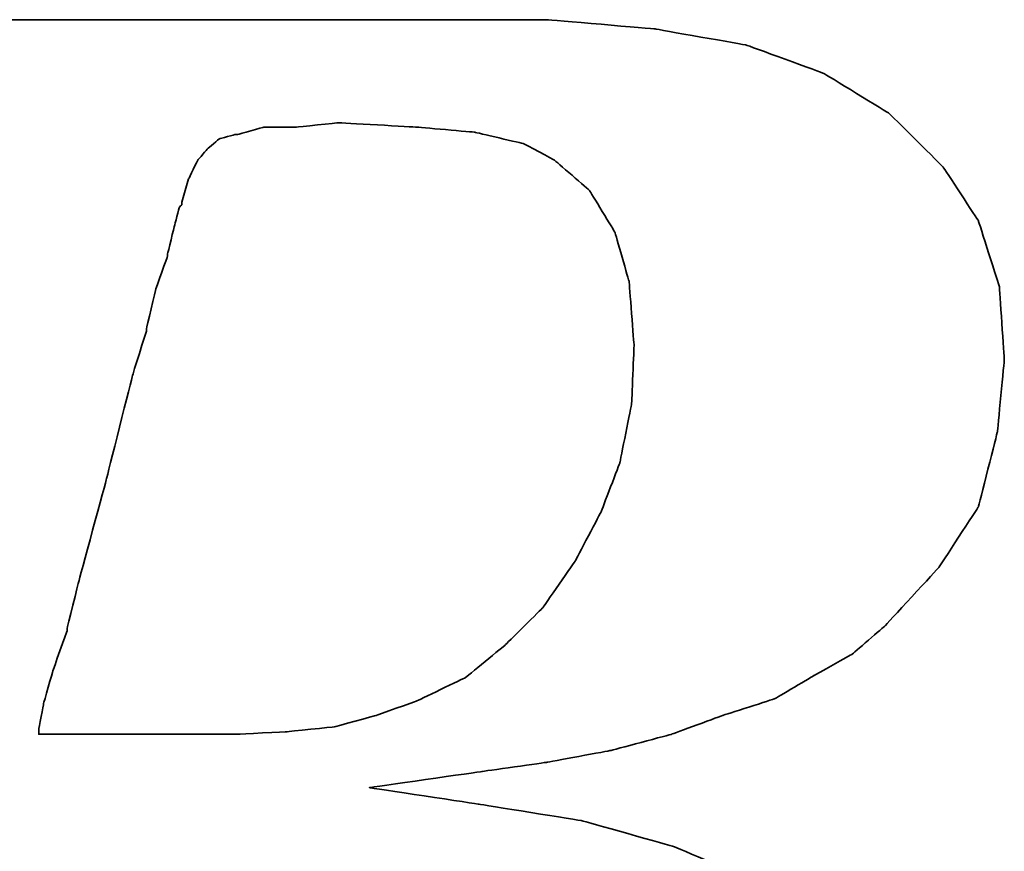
# Model space of a CAD drawing. Header units: millimetres. Extents: x 748 to 1024, y 329 to 423.
# Tile 32 of 52: x 956.227 to 957.184, y 361.246 to 362.054. Entities that reach past the tile are written whole.
import ezdxf

# ---------------------------------------------------------------- set-up
doc = ezdxf.new("R2010")
doc.units = ezdxf.units.MM
doc.header["$LTSCALE"] = 0.15
doc.layers.add('DIM', color=4, linetype='CONTINUOUS')
doc.layers.add('layer 1', color=7, linetype='CONTINUOUS')

# ---------------------------------------------------------------- blocks, each defined once
blk = doc.blocks.new('TBI MOTION logo(完整正式版)')
at = {"layer": 'layer 1', "color": 22, "lineweight": 35}
for points, knots in [([(-64.65375, -6.86375), (-64.65375, -6.86375), (-64.84375, -7.29625), (-64.84375, -7.29625), (-64.84375, -7.29625), (-64.84375, -7.29625), (-64.86875, -7.34375), (-64.86875, -7.34375), (-64.86875, -7.34375), (-64.86875, -7.34375), (-64.86875, -7.36875), (-64.86875, -7.36875), (-64.86875, -7.36875), (-64.86875, -7.36875), (-65.15375, -7.65375), (-65.15375, -7.65375), (-65.15375, -7.65375), (-65.15375, -7.65375), (-65.17875, -7.65375), (-65.17875, -7.65375), (-65.17875, -7.65375), (-65.17875, -7.65375), (-65.20375, -7.67875), (-65.20375, -7.67875), (-65.20375, -7.67875), (-65.20375, -7.67875), (-65.58875, -7.87125), (-65.58875, -7.87125), (-65.58875, -7.87125), (-65.58875, -7.87125), (-65.63375, -7.87125), (-65.63375, -7.87125), (-65.63375, -7.87125), (-65.63375, -7.87125), (-65.65875, -7.89375), (-65.65875, -7.89375), (-65.65875, -7.89375), (-65.65875, -7.89375), (-66.09375, -7.94375), (-66.09375, -7.94375), (-66.09375, -7.94375), (-66.09375, -7.94375), (-66.11375, -7.94375), (-66.11375, -7.94375), (-66.11375, -7.94375), (-66.11375, -7.94375), (-66.16375, -7.94375), (-66.16375, -7.94375), (-66.16375, -7.94375), (-66.16375, -7.94375), (-66.30875, -7.94375), (-66.30875, -7.94375), (-66.30875, -7.94375), (-66.30875, -7.94375), (-66.69375, -7.94375), (-66.69375, -7.94375), (-66.69375, -7.94375), (-66.69375, -7.94375), (-67.07375, -7.94375), (-67.07375, -7.94375), (-67.07375, -7.94375), (-67.07375, -7.94375), (-67.12375, -7.94375), (-67.12375, -7.94375), (-67.12375, -7.94375), (-67.12375, -7.94375), (-67.12375, -7.96625), (-67.12375, -7.96625), (-67.12375, -7.96625), (-67.12375, -7.96625), (-67.14875, -7.99125), (-67.14875, -7.99125), (-67.14875, -7.99125), (-67.14875, -7.99125), (-67.24375, -8.34875), (-67.24375, -8.34875), (-67.24375, -8.34875), (-67.24375, -8.34875), (-67.31375, -8.68625), (-67.31375, -8.68625), (-67.31375, -8.68625), (-67.31375, -8.68625), (-67.26875, -8.68625), (-67.26875, -8.68625), (-67.26875, -8.68625), (-67.26875, -8.68625), (-67.07375, -8.68625), (-67.07375, -8.68625), (-67.07375, -8.68625), (-67.07375, -8.68625), (-66.54875, -8.68625), (-66.54875, -8.68625), (-66.54875, -8.68625), (-66.54875, -8.68625), (-65.82625, -8.68625), (-65.82625, -8.68625), (-65.82625, -8.68625), (-65.82625, -8.68625), (-65.01375, -8.68625), (-65.01375, -8.68625), (-65.01375, -8.68625), (-65.01375, -8.68625), (-64.05375, -8.68625), (-64.05375, -8.68625), (-64.05375, -8.68625), (-64.05375, -8.68625), (-62.08375, -8.68625), (-62.08375, -8.68625), (-62.08375, -8.68625), (-62.08375, -8.68625), (-60.06875, -8.68625), (-60.06875, -8.68625), (-60.06875, -8.68625), (-60.06875, -8.68625), (-59.10875, -8.68625), (-59.10875, -8.68625), (-59.10875, -8.68625), (-59.10875, -8.68625), (-58.29375, -8.68625), (-58.29375, -8.68625), (-58.29375, -8.68625), (-58.29375, -8.68625), (-57.57375, -8.68625), (-57.57375, -8.68625), (-57.57375, -8.68625), (-57.57375, -8.68625), (-57.04875, -8.68625), (-57.04875, -8.68625), (-57.04875, -8.68625), (-57.04875, -8.68625), (-56.85375, -8.68625), (-56.85375, -8.68625), (-56.85375, -8.68625), (-56.85375, -8.68625), (-56.70875, -8.68625), (-56.70875, -8.68625), (-56.70875, -8.68625), (-56.70875, -8.68625), (-56.61375, -8.68625), (-56.61375, -8.68625), (-56.61375, -8.68625), (-56.61375, -8.68625), (-56.56875, -8.68625), (-56.56875, -8.68625), (-56.56875, -8.68625), (-56.56875, -8.68625), (-55.65375, -8.63875), (-55.65375, -8.63875), (-55.65375, -8.63875), (-55.65375, -8.63875), (-54.76875, -8.51875), (-54.76875, -8.51875), (-54.76875, -8.51875), (-54.76875, -8.51875), (-53.90375, -8.30375), (-53.90375, -8.30375), (-53.90375, -8.30375), (-53.90375, -8.30375), (-53.08875, -8.03875), (-53.08875, -8.03875), (-53.08875, -8.03875), (-53.08875, -8.03875), (-52.34375, -7.65375), (-52.34375, -7.65375), (-52.34375, -7.65375), (-52.34375, -7.65375), (-51.69875, -7.29625), (-51.69875, -7.29625), (-51.69875, -7.29625), (-51.69875, -7.29625), (-51.21875, -6.91125), (-51.21875, -6.91125), (-51.21875, -6.91125), (-51.21875, -6.91125), (-50.83375, -6.50375), (-50.83375, -6.50375), (-50.83375, -6.50375), (-50.83375, -6.50375), (-50.44875, -5.94875), (-50.44875, -5.94875), (-50.44875, -5.94875), (-50.44875, -5.94875), (-50.13875, -5.30375), (-50.13875, -5.30375), (-50.13875, -5.30375), (-50.13875, -5.30375), (-49.99375, -4.65375), (-49.99375, -4.65375), (-49.99375, -4.65375), (-49.99375, -4.65375), (-49.92375, -3.98375), (-49.92375, -3.98375), (-49.92375, -3.98375), (-49.92375, -3.98375), (-49.99375, -3.19374), (-49.99375, -3.19374), (-49.99375, -3.19374), (-49.99375, -3.19374), (-50.23374, -2.44874), (-50.23374, -2.44874), (-50.23374, -2.44874), (-50.23374, -2.44874), (-50.59375, -1.87374), (-50.59375, -1.87374), (-50.59375, -1.87374), (-50.59375, -1.87374), (-51.09875, -1.31874), (-51.09875, -1.31874), (-51.09875, -1.31874), (-51.09875, -1.31874), (-51.74375, -0.81875), (-51.74375, -0.81875), (-51.74375, -0.81875), (-51.74375, -0.81875), (-52.53875, -0.48125), (-52.53875, -0.48125), (-52.53875, -0.48125), (-52.53875, -0.48125), (-53.47375, -0.21875), (-53.47375, -0.21875), (-53.47375, -0.21875), (-53.47375, -0.21875), (-54.52875, -0.04874), (-54.52875, -0.04874), (-54.52875, -0.04874), (-54.52875, -0.04874), (-55.65375, 0.12125), (-55.65375, 0.12125), (-55.65375, 0.12125), (-55.65375, 0.12125), (-54.50375, 0.28624), (-54.50375, 0.28624), (-54.50375, 0.28624), (-54.50375, 0.28624), (-53.83375, 0.38124), (-53.83375, 0.38124), (-53.83375, 0.38124), (-53.83375, 0.38124), (-53.18375, 0.50125), (-53.18375, 0.50125), (-53.18375, 0.50125), (-53.18375, 0.50125), (-52.55875, 0.66874), (-52.55875, 0.66874), (-52.55875, 0.66874), (-52.55875, 0.66874), (-52.03375, 0.86124), (-52.03375, 0.86124), (-52.03375, 0.86124), (-52.03375, 0.86124), (-51.50374, 1.03124), (-51.50374, 1.03124), (-51.50374, 1.03124), (-51.50374, 1.03124), (-51.09875, 1.27125), (-51.09875, 1.27125), (-51.09875, 1.27125), (-51.09875, 1.27125), (-50.71375, 1.48624), (-50.71375, 1.48624), (-50.71375, 1.48624), (-50.71375, 1.48624), (-50.37625, 1.77625), (-50.37625, 1.77625), (-50.37625, 1.77625), (-50.37625, 1.77625), (-49.82375, 2.37625), (-49.82375, 2.37625), (-49.82375, 2.37625), (-49.82375, 2.37625), (-49.41875, 2.99625), (-49.41875, 2.99625), (-49.41875, 2.99625), (-49.41875, 2.99625), (-49.22375, 3.76625), (-49.22375, 3.76625), (-49.22375, 3.76625), (-49.22375, 3.76625), (-49.15375, 4.50874), (-49.15375, 4.50874), (-49.15375, 4.50874), (-49.15375, 4.50874), (-49.20375, 5.25125), (-49.20375, 5.25125), (-49.20375, 5.25125), (-49.20375, 5.25125), (-49.41875, 5.92625), (-49.41875, 5.92625), (-49.41875, 5.92625), (-49.41875, 5.92625), (-49.77875, 6.47625), (-49.77875, 6.47625), (-49.77875, 6.47625), (-49.77875, 6.47625), (-50.33125, 7.02624), (-50.33125, 7.02624), (-50.33125, 7.02624), (-50.33125, 7.02624), (-51.00125, 7.43625), (-51.00125, 7.43625), (-51.00125, 7.43625), (-51.00125, 7.43625), (-51.79375, 7.72625), (-51.79375, 7.72625), (-51.79375, 7.72625), (-51.79375, 7.72625), (-52.72875, 7.89124), (-52.72875, 7.89124), (-52.72875, 7.89124), (-52.72875, 7.89124), (-53.83375, 7.98625), (-53.83375, 7.98625), (-53.83375, 7.98625), (-53.83375, 7.98625), (-53.92875, 7.98625), (-53.92875, 7.98625), (-53.92875, 7.98625), (-53.92875, 7.98625), (-54.26375, 7.98625), (-54.26375, 7.98625), (-54.26375, 7.98625), (-54.26375, 7.98625), (-54.74375, 7.98625), (-54.74375, 7.98625), (-54.74375, 7.98625), (-54.74375, 7.98625), (-55.36875, 7.98625), (-55.36875, 7.98625), (-55.36875, 7.98625), (-55.36875, 7.98625), (-56.13375, 7.98625), (-56.13375, 7.98625), (-56.13375, 7.98625), (-56.13375, 7.98625), (-56.94875, 7.98625), (-56.94875, 7.98625), (-56.94875, 7.98625), (-56.94875, 7.98625), (-58.77625, 7.98625), (-58.77625, 7.98625), (-58.77625, 7.98625), (-58.77625, 7.98625), (-60.59875, 7.98625), (-60.59875, 7.98625), (-60.59875, 7.98625), (-60.59875, 7.98625), (-61.41375, 7.98625), (-61.41375, 7.98625), (-61.41375, 7.98625), (-61.41375, 7.98625), (-62.17875, 7.98625), (-62.17875, 7.98625), (-62.17875, 7.98625), (-62.17875, 7.98625), (-62.80375, 7.98625), (-62.80375, 7.98625), (-62.80375, 7.98625), (-62.80375, 7.98625), (-63.30625, 7.98625), (-63.30625, 7.98625), (-63.30625, 7.98625), (-63.30625, 7.98625), (-63.57375, 7.98625), (-63.57375, 7.98625), (-63.57375, 7.98625), (-63.57375, 7.98625), (-63.57375, 7.96375), (-63.57375, 7.96375), (-63.57375, 7.96375), (-63.57375, 7.96375), (-63.59875, 7.94125), (-63.59875, 7.94125), (-63.59875, 7.94125), (-63.59875, 7.94125), (-63.69375, 7.55625), (-63.69375, 7.55625), (-63.69375, 7.55625), (-63.69375, 7.55625), (-63.76375, 7.24624), (-63.76375, 7.24624), (-63.76375, 7.24624), (-63.76375, 7.24624), (-63.23875, 7.24624), (-63.23875, 7.24624), (-63.23875, 7.24624), (-63.23875, 7.24624), (-62.75875, 7.24624), (-62.75875, 7.24624), (-62.75875, 7.24624), (-62.75875, 7.24624), (-62.61125, 7.24624), (-62.61125, 7.24624), (-62.61125, 7.24624), (-62.61125, 7.24624), (-62.56625, 7.24624), (-62.56625, 7.24624), (-62.56625, 7.24624), (-62.56625, 7.24624), (-62.22875, 7.24624), (-62.22875, 7.24624), (-62.22875, 7.24624), (-62.22875, 7.24624), (-62.20375, 7.24624), (-62.20375, 7.24624), (-62.20375, 7.24624), (-62.20375, 7.24624), (-62.17875, 7.21875), (-62.17875, 7.21875), (-62.17875, 7.21875), (-62.17875, 7.21875), (-61.96375, 7.17125), (-61.96375, 7.17125), (-61.96375, 7.17125), (-61.96375, 7.17125), (-61.72375, 7.12624), (-61.72375, 7.12624), (-61.72375, 7.12624), (-61.72375, 7.12624), (-61.70375, 7.12624), (-61.70375, 7.12624), (-61.70375, 7.12624), (-61.70375, 7.12624), (-61.55875, 7.07624), (-61.55875, 7.07624), (-61.55875, 7.07624), (-61.55875, 7.07624), (-61.50875, 7.07624), (-61.50875, 7.07624), (-61.50875, 7.07624), (-61.50875, 7.07624), (-61.48375, 7.02624), (-61.48375, 7.02624), (-61.48375, 7.02624), (-61.48375, 7.02624), (-61.31875, 6.83375), (-61.31875, 6.83375), (-61.31875, 6.83375), (-61.31875, 6.83375), (-61.29375, 6.81125), (-61.29375, 6.81125), (-61.29375, 6.81125), (-61.29375, 6.81125), (-61.29375, 6.78625), (-61.29375, 6.78625), (-61.29375, 6.78625), (-61.29375, 6.78625), (-61.19875, 6.50124), (-61.19875, 6.50124), (-61.19875, 6.50124), (-61.19875, 6.50124), (-61.17375, 6.45124), (-61.17375, 6.45124), (-61.17375, 6.45124), (-61.17375, 6.45124), (-61.19875, 6.40625), (-61.19875, 6.40625), (-61.19875, 6.40625), (-61.19875, 6.40625), (-61.26875, 5.99624), (-61.26875, 5.99624), (-61.26875, 5.99624), (-61.26875, 5.99624), (-61.26875, 5.85125), (-61.26875, 5.85125), (-61.26875, 5.85125), (-61.26875, 5.85125), (-61.26875, 5.82625), (-61.26875, 5.82625), (-61.26875, 5.82625), (-61.26875, 5.82625), (-61.29375, 5.80625), (-61.29375, 5.80625), (-61.29375, 5.80625), (-61.29375, 5.80625), (-61.34125, 5.66125), (-61.34125, 5.66125), (-61.34125, 5.66125), (-61.34125, 5.66125), (-61.41375, 5.44625), (-61.41375, 5.44625), (-61.41375, 5.44625), (-61.41375, 5.44625), (-61.48375, 5.15625), (-61.48375, 5.15625), (-61.48375, 5.15625), (-61.48375, 5.15625), (-61.58375, 4.82124), (-61.58375, 4.82124), (-61.58375, 4.82124), (-61.58375, 4.82124), (-61.79875, 4.00375), (-61.79875, 4.00375), (-61.79875, 4.00375), (-61.79875, 4.00375), (-62.05875, 2.99625), (-62.05875, 2.99625), (-62.05875, 2.99625), (-62.05875, 2.99625), (-62.34875, 1.91625), (-62.34875, 1.91625), (-62.34875, 1.91625), (-62.34875, 1.91625), (-62.97375, -0.41124), (-62.97375, -0.41124), (-62.97375, -0.41124), (-62.97375, -0.41124), (-63.59875, -2.75875), (-63.59875, -2.75875), (-63.59875, -2.75875), (-63.59875, -2.75875), (-63.88375, -3.86374), (-63.88375, -3.86374), (-63.88375, -3.86374), (-63.88375, -3.86374), (-64.14875, -4.82374), (-64.14875, -4.82374), (-64.14875, -4.82374), (-64.14875, -4.82374), (-64.36375, -5.64125), (-64.36375, -5.64125), (-64.36375, -5.64125), (-64.36375, -5.64125), (-64.43625, -5.97625), (-64.43625, -5.97625), (-64.43625, -5.97625), (-64.43625, -5.97625), (-64.50875, -6.28625), (-64.50875, -6.28625), (-64.50875, -6.28625), (-64.50875, -6.28625), (-64.50875, -6.30875), (-64.50875, -6.30875), (-64.50875, -6.30875), (-64.50875, -6.30875), (-64.57875, -6.50375), (-64.57875, -6.50375), (-64.57875, -6.50375), (-64.57875, -6.50375), (-64.62875, -6.69625), (-64.62875, -6.69625), (-64.62875, -6.69625), (-64.62875, -6.69625), (-64.62875, -6.76875), (-64.62875, -6.76875), (-64.62875, -6.76875), (-64.62875, -6.76875), (-64.62875, -6.81375), (-64.62875, -6.81375), (-64.62875, -6.81375), (-64.62875, -6.81375), (-64.62875, -6.83875), (-64.62875, -6.83875), (-64.62875, -6.83875), (-64.62875, -6.83875), (-64.65375, -6.86375), (-64.65375, -6.86375)], [0, 0, 0, 0, 0.00719424, 0.00719424, 0.00719424, 0.00719425, 0.01438849, 0.01438849, 0.01438849, 0.0143885, 0.02158273, 0.02158273, 0.02158273, 0.02158274, 0.02877698, 0.02877698, 0.02877698, 0.02877699, 0.03597122, 0.03597122, 0.03597122, 0.03597123, 0.04316547, 0.04316547, 0.04316547, 0.04316548, 0.05035971, 0.05035971, 0.05035971, 0.05035972, 0.05755396, 0.05755396, 0.05755396, 0.05755397, 0.0647482, 0.0647482, 0.0647482, 0.06474821, 0.07194245, 0.07194245, 0.07194245, 0.07194246, 0.07913669, 0.07913669, 0.07913669, 0.0791367, 0.08633094, 0.08633094, 0.08633094, 0.08633095, 0.09352518, 0.09352518, 0.09352518, 0.09352519, 0.10071942, 0.10071942, 0.10071942, 0.10071943, 0.10791367, 0.10791367, 0.10791367, 0.10791368, 0.11510791, 0.11510791, 0.11510791, 0.11510792, 0.12230216, 0.12230216, 0.12230216, 0.12230217, 0.1294964, 0.1294964, 0.1294964, 0.12949641, 0.13669065, 0.13669065, 0.13669065, 0.13669066, 0.14388489, 0.14388489, 0.14388489, 0.1438849, 0.15107914, 0.15107914, 0.15107914, 0.15107915, 0.15827338, 0.15827338, 0.15827338, 0.15827339, 0.16546763, 0.16546763, 0.16546763, 0.16546764, 0.17266187, 0.17266187, 0.17266187, 0.17266188, 0.17985612, 0.17985612, 0.17985612, 0.17985613, 0.18705036, 0.18705036, 0.18705036, 0.18705037, 0.1942446, 0.1942446, 0.1942446, 0.19424461, 0.20143885, 0.20143885, 0.20143885, 0.20143886, 0.20863309, 0.20863309, 0.20863309, 0.2086331, 0.21582734, 0.21582734, 0.21582734, 0.21582735, 0.22302158, 0.22302158, 0.22302158, 0.22302159, 0.23021583, 0.23021583, 0.23021583, 0.23021584, 0.23741007, 0.23741007, 0.23741007, 0.23741008, 0.24460432, 0.24460432, 0.24460432, 0.24460433, 0.25179856, 0.25179856, 0.25179856, 0.25179857, 0.25899281, 0.25899281, 0.25899281, 0.25899282, 0.26618705, 0.26618705, 0.26618705, 0.26618706, 0.27338129, 0.27338129, 0.27338129, 0.2733813, 0.28057554, 0.28057554, 0.28057554, 0.28057555, 0.28776978, 0.28776978, 0.28776978, 0.28776979, 0.29496403, 0.29496403, 0.29496403, 0.29496404, 0.30215827, 0.30215827, 0.30215827, 0.30215828, 0.30935252, 0.30935252, 0.30935252, 0.30935253, 0.31654676, 0.31654676, 0.31654676, 0.31654677, 0.32374101, 0.32374101, 0.32374101, 0.32374102, 0.33093525, 0.33093525, 0.33093525, 0.33093526, 0.3381295, 0.3381295, 0.3381295, 0.33812951, 0.34532374, 0.34532374, 0.34532374, 0.34532375, 0.35251799, 0.35251799, 0.35251799, 0.352518, 0.35971223, 0.35971223, 0.35971223, 0.35971224, 0.36690647, 0.36690647, 0.36690647, 0.36690648, 0.37410072, 0.37410072, 0.37410072, 0.37410073, 0.38129496, 0.38129496, 0.38129496, 0.38129497, 0.38848921, 0.38848921, 0.38848921, 0.38848922, 0.39568345, 0.39568345, 0.39568345, 0.39568346, 0.4028777, 0.4028777, 0.4028777, 0.40287771, 0.41007194, 0.41007194, 0.41007194, 0.41007195, 0.41726619, 0.41726619, 0.41726619, 0.4172662, 0.42446043, 0.42446043, 0.42446043, 0.42446044, 0.43165468, 0.43165468, 0.43165468, 0.43165469, 0.43884892, 0.43884892, 0.43884892, 0.43884893, 0.44604317, 0.44604317, 0.44604317, 0.44604318, 0.45323741, 0.45323741, 0.45323741, 0.45323742, 0.46043165, 0.46043165, 0.46043165, 0.46043166, 0.4676259, 0.4676259, 0.4676259, 0.46762591, 0.47482014, 0.47482014, 0.47482014, 0.47482015, 0.48201439, 0.48201439, 0.48201439, 0.4820144, 0.48920863, 0.48920863, 0.48920863, 0.48920864, 0.49640288, 0.49640288, 0.49640288, 0.49640289, 0.50359712, 0.50359712, 0.50359712, 0.50359713, 0.51079137, 0.51079137, 0.51079137, 0.51079138, 0.51798561, 0.51798561, 0.51798561, 0.51798562, 0.52517986, 0.52517986, 0.52517986, 0.52517987, 0.5323741, 0.5323741, 0.5323741, 0.53237411, 0.53956835, 0.53956835, 0.53956835, 0.53956836, 0.54676259, 0.54676259, 0.54676259, 0.5467626, 0.55395683, 0.55395683, 0.55395683, 0.55395684, 0.56115108, 0.56115108, 0.56115108, 0.56115109, 0.56834532, 0.56834532, 0.56834532, 0.56834533, 0.57553957, 0.57553957, 0.57553957, 0.57553958, 0.58273381, 0.58273381, 0.58273381, 0.58273382, 0.58992806, 0.58992806, 0.58992806, 0.58992807, 0.5971223, 0.5971223, 0.5971223, 0.59712231, 0.60431655, 0.60431655, 0.60431655, 0.60431656, 0.61151079, 0.61151079, 0.61151079, 0.6115108, 0.61870504, 0.61870504, 0.61870504, 0.61870505, 0.62589928, 0.62589928, 0.62589928, 0.62589929, 0.63309353, 0.63309353, 0.63309353, 0.63309354, 0.64028777, 0.64028777, 0.64028777, 0.64028778, 0.64748201, 0.64748201, 0.64748201, 0.64748202, 0.65467626, 0.65467626, 0.65467626, 0.65467627, 0.6618705, 0.6618705, 0.6618705, 0.66187051, 0.66906475, 0.66906475, 0.66906475, 0.66906476, 0.67625899, 0.67625899, 0.67625899, 0.676259, 0.68345324, 0.68345324, 0.68345324, 0.68345325, 0.69064748, 0.69064748, 0.69064748, 0.69064749, 0.69784173, 0.69784173, 0.69784173, 0.69784174, 0.70503597, 0.70503597, 0.70503597, 0.70503598, 0.71223022, 0.71223022, 0.71223022, 0.71223023, 0.71942446, 0.71942446, 0.71942446, 0.71942447, 0.72661871, 0.72661871, 0.72661871, 0.72661872, 0.73381295, 0.73381295, 0.73381295, 0.73381296, 0.74100719, 0.74100719, 0.74100719, 0.7410072, 0.74820144, 0.74820144, 0.74820144, 0.74820145, 0.75539568, 0.75539568, 0.75539568, 0.75539569, 0.76258993, 0.76258993, 0.76258993, 0.76258994, 0.76978417, 0.76978417, 0.76978417, 0.76978418, 0.77697842, 0.77697842, 0.77697842, 0.77697843, 0.78417266, 0.78417266, 0.78417266, 0.78417267, 0.79136691, 0.79136691, 0.79136691, 0.79136692, 0.79856115, 0.79856115, 0.79856115, 0.79856116, 0.8057554, 0.8057554, 0.8057554, 0.80575541, 0.81294964, 0.81294964, 0.81294964, 0.81294965, 0.82014388, 0.82014388, 0.82014388, 0.82014389, 0.82733813, 0.82733813, 0.82733813, 0.82733814, 0.83453237, 0.83453237, 0.83453237, 0.83453238, 0.84172662, 0.84172662, 0.84172662, 0.84172663, 0.84892086, 0.84892086, 0.84892086, 0.84892087, 0.85611511, 0.85611511, 0.85611511, 0.85611512, 0.86330935, 0.86330935, 0.86330935, 0.86330936, 0.8705036, 0.8705036, 0.8705036, 0.87050361, 0.87769784, 0.87769784, 0.87769784, 0.87769785, 0.88489209, 0.88489209, 0.88489209, 0.8848921, 0.89208633, 0.89208633, 0.89208633, 0.89208634, 0.89928058, 0.89928058, 0.89928058, 0.89928059, 0.90647482, 0.90647482, 0.90647482, 0.90647483, 0.91366906, 0.91366906, 0.91366906, 0.91366907, 0.92086331, 0.92086331, 0.92086331, 0.92086332, 0.92805755, 0.92805755, 0.92805755, 0.92805756, 0.9352518, 0.9352518, 0.9352518, 0.93525181, 0.94244604, 0.94244604, 0.94244604, 0.94244605, 0.94964029, 0.94964029, 0.94964029, 0.9496403, 0.95683453, 0.95683453, 0.95683453, 0.95683454, 0.96402878, 0.96402878, 0.96402878, 0.96402879, 0.97122302, 0.97122302, 0.97122302, 0.97122303, 0.97841727, 0.97841727, 0.97841727, 0.97841728, 0.98561151, 0.98561151, 0.98561151, 0.98561152, 0.99280576, 0.99280576, 0.99280576, 0.99280577, 1, 1, 1, 1]), ([(-57.50375, 6.35625), (-57.50375, 6.35625), (-57.57375, 6.11625), (-57.57375, 6.11625), (-57.57375, 6.11625), (-57.57375, 6.11625), (-57.57375, 6.09125), (-57.57375, 6.09125), (-57.57375, 6.09125), (-57.57375, 6.09125), (-57.59875, 6.06625), (-57.59875, 6.06625), (-57.59875, 6.06625), (-57.59875, 6.06625), (-57.64875, 5.87625), (-57.64875, 5.87625), (-57.64875, 5.87625), (-57.64875, 5.87625), (-57.71875, 5.58875), (-57.71875, 5.58875), (-57.71875, 5.58875), (-57.71875, 5.58875), (-57.71875, 5.56625), (-57.71875, 5.56625), (-57.71875, 5.56625), (-57.71875, 5.56625), (-57.83875, 5.23125), (-57.83875, 5.23125), (-57.83875, 5.23125), (-57.83875, 5.23125), (-57.93625, 4.82124), (-57.93625, 4.82124), (-57.93625, 4.82124), (-57.93625, 4.82124), (-57.93625, 4.79624), (-57.93625, 4.79624), (-57.93625, 4.79624), (-57.93625, 4.79624), (-58.07875, 4.34125), (-58.07875, 4.34125), (-58.07875, 4.34125), (-58.07875, 4.34125), (-58.34375, 3.28625), (-58.34375, 3.28625), (-58.34375, 3.28625), (-58.34375, 3.28625), (-58.62875, 2.23124), (-58.62875, 2.23124), (-58.62875, 2.23124), (-58.62875, 2.23124), (-58.74875, 1.75125), (-58.74875, 1.75125), (-58.74875, 1.75125), (-58.74875, 1.75125), (-58.74875, 1.72625), (-58.74875, 1.72625), (-58.74875, 1.72625), (-58.74875, 1.72625), (-58.89375, 1.31625), (-58.89375, 1.31625), (-58.89375, 1.31625), (-58.89375, 1.31625), (-58.98875, 0.98124), (-58.98875, 0.98124), (-58.98875, 0.98124), (-58.98875, 0.98124), (-59.03875, 0.71625), (-59.03875, 0.71625), (-59.03875, 0.71625), (-59.03875, 0.71625), (-59.03875, 0.66874), (-59.03875, 0.66874), (-59.03875, 0.66874), (-59.03875, 0.66874), (-58.91875, 0.66874), (-58.91875, 0.66874), (-58.91875, 0.66874), (-58.91875, 0.66874), (-58.53375, 0.66874), (-58.53375, 0.66874), (-58.53375, 0.66874), (-58.53375, 0.66874), (-58.10375, 0.66874), (-58.10375, 0.66874), (-58.10375, 0.66874), (-58.10375, 0.66874), (-57.66875, 0.66874), (-57.66875, 0.66874), (-57.66875, 0.66874), (-57.66875, 0.66874), (-57.33375, 0.66874), (-57.33375, 0.66874), (-57.33375, 0.66874), (-57.33375, 0.66874), (-57.09375, 0.66874), (-57.09375, 0.66874), (-57.09375, 0.66874), (-57.09375, 0.66874), (-56.99875, 0.66874), (-56.99875, 0.66874), (-56.99875, 0.66874), (-56.99875, 0.66874), (-56.49375, 0.69374), (-56.49375, 0.69374), (-56.49375, 0.69374), (-56.49375, 0.69374), (-56.01375, 0.74374), (-56.01375, 0.74374), (-56.01375, 0.74374), (-56.01375, 0.74374), (-55.58375, 0.86124), (-55.58375, 0.86124), (-55.58375, 0.86124), (-55.58375, 0.86124), (-55.17375, 1.00624), (-55.17375, 1.00624), (-55.17375, 1.00624), (-55.17375, 1.00624), (-54.67375, 1.24625), (-54.67375, 1.24625), (-54.67375, 1.24625), (-54.67375, 1.24625), (-54.26375, 1.58124), (-54.26375, 1.58124), (-54.26375, 1.58124), (-54.26375, 1.58124), (-53.87875, 1.96374), (-53.87875, 1.96374), (-53.87875, 1.96374), (-53.87875, 1.96374), (-53.54375, 2.44625), (-53.54375, 2.44625), (-53.54375, 2.44625), (-53.54375, 2.44625), (-53.27875, 2.95125), (-53.27875, 2.95125), (-53.27875, 2.95125), (-53.27875, 2.95125), (-53.08875, 3.45124), (-53.08875, 3.45124), (-53.08875, 3.45124), (-53.08875, 3.45124), (-52.96875, 4.05124), (-52.96875, 4.05124), (-52.96875, 4.05124), (-52.96875, 4.05124), (-52.94375, 4.65125), (-52.94375, 4.65125), (-52.94375, 4.65125), (-52.94375, 4.65125), (-52.99375, 5.30125), (-52.99375, 5.30125), (-52.99375, 5.30125), (-52.99375, 5.30125), (-53.13875, 5.80625), (-53.13875, 5.80625), (-53.13875, 5.80625), (-53.13875, 5.80625), (-53.39875, 6.23625), (-53.39875, 6.23625), (-53.39875, 6.23625), (-53.39875, 6.23625), (-53.75875, 6.54875), (-53.75875, 6.54875), (-53.75875, 6.54875), (-53.75875, 6.54875), (-54.07375, 6.71625), (-54.07375, 6.71625), (-54.07375, 6.71625), (-54.07375, 6.71625), (-54.57375, 6.83375), (-54.57375, 6.83375), (-54.57375, 6.83375), (-54.57375, 6.83375), (-55.17375, 6.88625), (-55.17375, 6.88625), (-55.17375, 6.88625), (-55.17375, 6.88625), (-55.96875, 6.93125), (-55.96875, 6.93125), (-55.96875, 6.93125), (-55.96875, 6.93125), (-56.39875, 6.88625), (-56.39875, 6.88625), (-56.39875, 6.88625), (-56.39875, 6.88625), (-56.42125, 6.88625), (-56.42125, 6.88625), (-56.42125, 6.88625), (-56.42125, 6.88625), (-56.73375, 6.88625), (-56.73375, 6.88625), (-56.73375, 6.88625), (-56.73375, 6.88625), (-56.99875, 6.81125), (-56.99875, 6.81125), (-56.99875, 6.81125), (-56.99875, 6.81125), (-57.02375, 6.81125), (-57.02375, 6.81125), (-57.02375, 6.81125), (-57.02375, 6.81125), (-57.18875, 6.76625), (-57.18875, 6.76625), (-57.18875, 6.76625), (-57.18875, 6.76625), (-57.30875, 6.66625), (-57.30875, 6.66625), (-57.30875, 6.66625), (-57.30875, 6.66625), (-57.40875, 6.54875), (-57.40875, 6.54875), (-57.40875, 6.54875), (-57.40875, 6.54875), (-57.50375, 6.35625), (-57.50375, 6.35625)], [0, 0, 0, 0, 0.01851852, 0.01851852, 0.01851852, 0.01851853, 0.03703704, 0.03703704, 0.03703704, 0.03703705, 0.05555556, 0.05555556, 0.05555556, 0.05555557, 0.07407407, 0.07407407, 0.07407407, 0.07407408, 0.09259259, 0.09259259, 0.09259259, 0.0925926, 0.11111111, 0.11111111, 0.11111111, 0.11111112, 0.12962963, 0.12962963, 0.12962963, 0.12962964, 0.14814815, 0.14814815, 0.14814815, 0.14814816, 0.16666667, 0.16666667, 0.16666667, 0.16666668, 0.18518519, 0.18518519, 0.18518519, 0.1851852, 0.2037037, 0.2037037, 0.2037037, 0.20370371, 0.22222222, 0.22222222, 0.22222222, 0.22222223, 0.24074074, 0.24074074, 0.24074074, 0.24074075, 0.25925926, 0.25925926, 0.25925926, 0.25925927, 0.27777778, 0.27777778, 0.27777778, 0.27777779, 0.2962963, 0.2962963, 0.2962963, 0.29629631, 0.31481481, 0.31481481, 0.31481481, 0.31481482, 0.33333333, 0.33333333, 0.33333333, 0.33333334, 0.35185185, 0.35185185, 0.35185185, 0.35185186, 0.37037037, 0.37037037, 0.37037037, 0.37037038, 0.38888889, 0.38888889, 0.38888889, 0.3888889, 0.40740741, 0.40740741, 0.40740741, 0.40740742, 0.42592593, 0.42592593, 0.42592593, 0.42592594, 0.44444444, 0.44444444, 0.44444444, 0.44444445, 0.46296296, 0.46296296, 0.46296296, 0.46296297, 0.48148148, 0.48148148, 0.48148148, 0.48148149, 0.5, 0.5, 0.5, 0.50000001, 0.51851852, 0.51851852, 0.51851852, 0.51851853, 0.53703704, 0.53703704, 0.53703704, 0.53703705, 0.55555556, 0.55555556, 0.55555556, 0.55555557, 0.57407407, 0.57407407, 0.57407407, 0.57407408, 0.59259259, 0.59259259, 0.59259259, 0.5925926, 0.61111111, 0.61111111, 0.61111111, 0.61111112, 0.62962963, 0.62962963, 0.62962963, 0.62962964, 0.64814815, 0.64814815, 0.64814815, 0.64814816, 0.66666667, 0.66666667, 0.66666667, 0.66666668, 0.68518519, 0.68518519, 0.68518519, 0.6851852, 0.7037037, 0.7037037, 0.7037037, 0.70370371, 0.72222222, 0.72222222, 0.72222222, 0.72222223, 0.74074074, 0.74074074, 0.74074074, 0.74074075, 0.75925926, 0.75925926, 0.75925926, 0.75925927, 0.77777778, 0.77777778, 0.77777778, 0.77777779, 0.7962963, 0.7962963, 0.7962963, 0.79629631, 0.81481481, 0.81481481, 0.81481481, 0.81481482, 0.83333333, 0.83333333, 0.83333333, 0.83333334, 0.85185185, 0.85185185, 0.85185185, 0.85185186, 0.87037037, 0.87037037, 0.87037037, 0.87037038, 0.88888889, 0.88888889, 0.88888889, 0.8888889, 0.90740741, 0.90740741, 0.90740741, 0.90740742, 0.92592593, 0.92592593, 0.92592593, 0.92592594, 0.94444444, 0.94444444, 0.94444444, 0.94444445, 0.96296296, 0.96296296, 0.96296296, 0.96296297, 0.98148148, 0.98148148, 0.98148148, 0.98148149, 1, 1, 1, 1])]:
    blk.add_open_spline(points, degree=3, knots=knots, dxfattribs=at)

msp = doc.modelspace()

# ---------------------------------------------------------------- block references
at = {"layer": 'DIM', "color": 7, "xscale": 0.0948836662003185, "yscale": 0.0948836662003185, "zscale": 0.0948836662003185}
msp.add_blockref('TBI MOTION logo(完整正式版)', (961.8477, 361.29673), dxfattribs=at)

doc.saveas('drawing.dxf')
